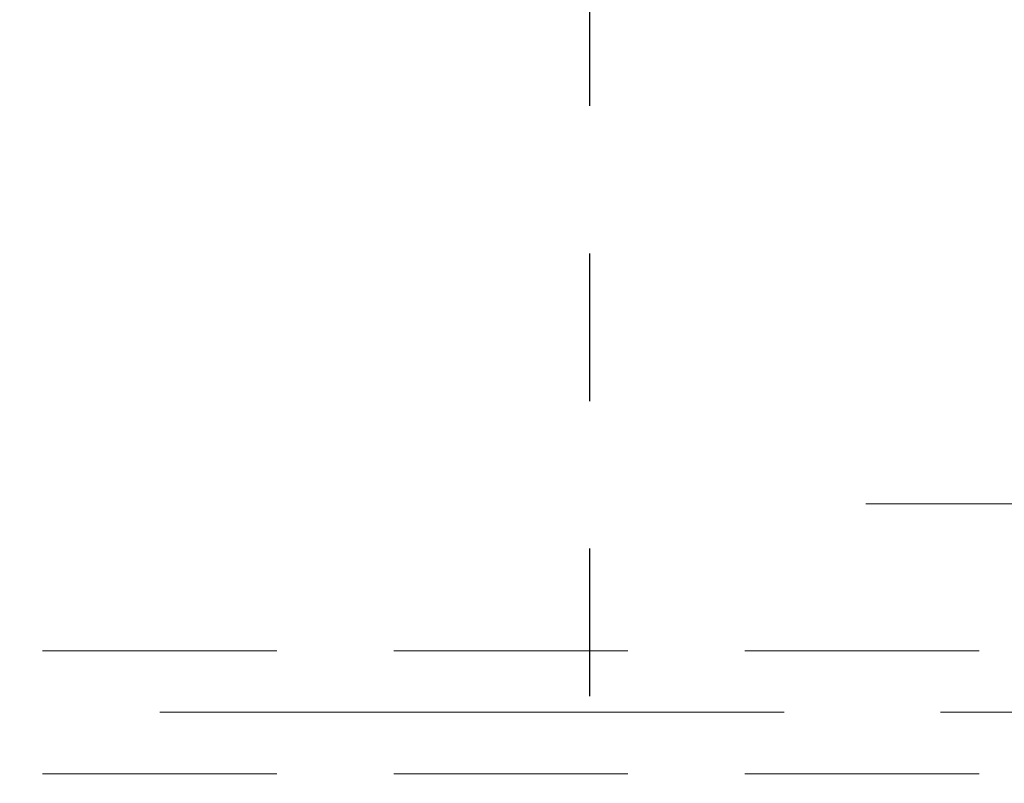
# Model space of a CAD drawing. Header units: centimetres. Extents: x -1631 to 1829, y -257 to 3158.
# Tile 103 of 129: x 298 to 498, y 1834 to 1989. Entities that reach past the tile are written whole.
import ezdxf

# ---------------------------------------------------------------- set-up
doc = ezdxf.new("R2010")
doc.units = ezdxf.units.CM
for name, pattern in [('Dash', [60, 30, -30]), ('Oś', [222.25, 127, -31.75, 31.75, -31.75]), ('Ukryte', [71.438, 47.625, -23.813])]:
    doc.linetypes.add(name, pattern=pattern)
for name, color, linetype, lineweight in [('A-AREA-IDEN', 2, 'Continuous', 13), ('A-DETL', 90, 'Continuous', 9), ('A-DETL-HDLN', 90, 'Ukryte', 9), ('S-GRID', 1, 'Continuous', 13)]:
    doc.layers.add(name, color=color, linetype=linetype, lineweight=lineweight)

msp = doc.modelspace()

# ---------------------------------------------------------------- linework, layer by layer
at = {"layer": 'A-AREA-IDEN'}
msp.add_lwpolyline([(681.5, 1890.73), (470.01, 1890.73)], dxfattribs=at)
at = {"layer": 'A-DETL', "linetype": 'Dash', "lineweight": 25}
msp.add_open_spline([(413.88, 1671.63), (413.88, 2096.66), (413.88, 2119.33), (413.88, 2190.85), (413.88, 2616.83)], degree=3, knots=[0, 0, 0, 0, 5.678351, 11.366988, 11.366988, 11.366988, 11.366988], dxfattribs=at)
at = {"layer": 'A-DETL-HDLN'}
for p, q in [((-1197.62, 1860.83), (1172.38, 1860.83)), ((-1197.62, 1835.83), (1172.38, 1835.83))]:
    msp.add_line(p, q, dxfattribs=at)
at = {"layer": 'S-GRID', "linetype": 'Oś'}
msp.add_line((1342.46, 1848.33), (-1368.76, 1848.33), dxfattribs=at)

doc.saveas('drawing.dxf')
